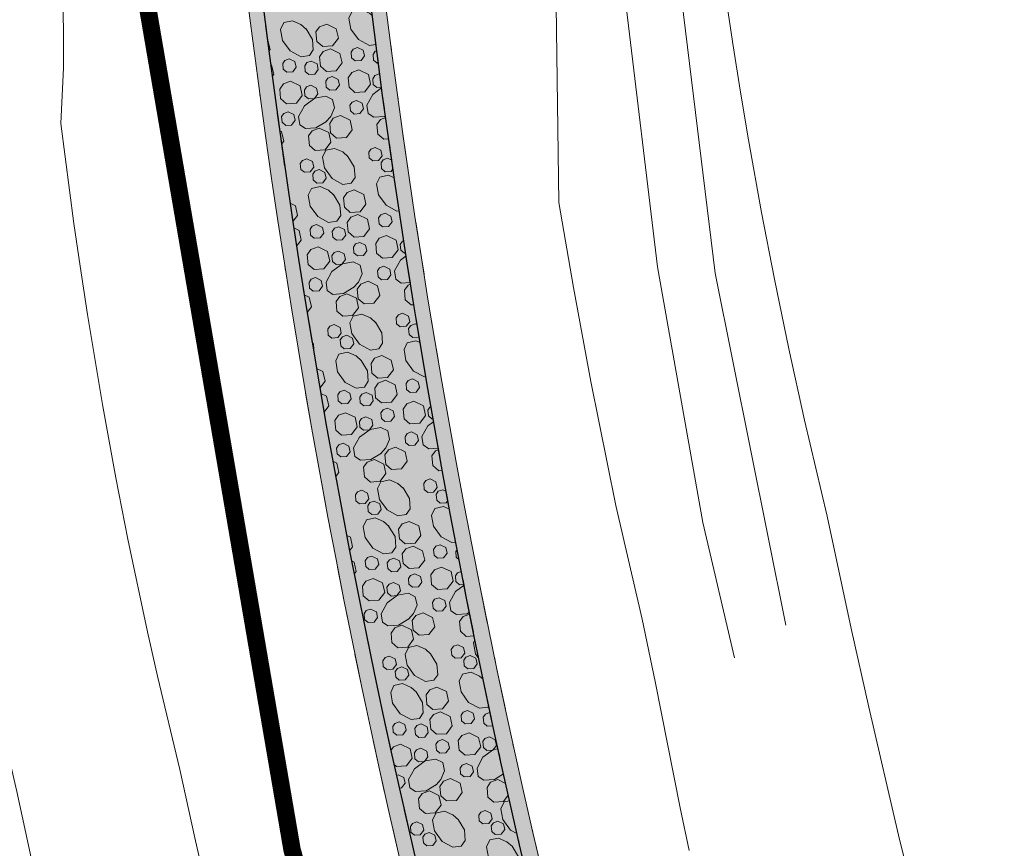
# Model space of a CAD drawing. Header units: metres. Extents: x 148316 to 148653, y 486436 to 486744.
# Tile 7 of 87: x 148396 to 148430, y 486505 to 486534. Entities that reach past the tile are written whole.
import ezdxf

# ---------------------------------------------------------------- set-up
doc = ezdxf.new("R2010")
doc.units = ezdxf.units.M
doc.header["$MEASUREMENT"] = 0
doc.linetypes.add('DGN Style 2', pattern=[3.0576, 1.83456, -1.22304])
for name, color, linetype, lineweight in [('BWR-nieuw-raster-asfaltweg 60%', 253, 'Continuous', 30), ('BWR-nieuw-raster-betongranulaat 20%', 254, 'Continuous', 30), ('BWR-verw-situatie', 214, 'DGN Style 2', 13), ('TOP-L-topo objecten vlak', 7, 'Continuous', 0), ('WVB-alg-werkgrens', 6, 'Continuous', 53), ('WVB-pen-dik 013', 1, 'Continuous', 0), ('WVB-raster-80%', 252, 'Continuous', 30)]:
    doc.layers.add(name, color=color, linetype=linetype, lineweight=lineweight)

msp = doc.modelspace()

# ---------------------------------------------------------------- hatches: boundary and pattern name
at = {"layer": 'BWR-nieuw-raster-asfaltweg 60%'}
msp.add_hatch(color=256, dxfattribs=at).paths.add_polyline_path([(148426.813, 486452.432), (148429.847, 486454.591), (148429.315, 486455.875), (148428.715, 486457.344), (148428.122, 486458.816), (148427.536, 486460.291), (148426.957, 486461.769), (148426.385, 486463.249), (148425.82, 486464.732), (148425.262, 486466.218), (148424.712, 486467.706), (148424.168, 486469.197), (148423.632, 486470.691), (148423.103, 486472.187), (148422.581, 486473.685), (148422.066, 486475.186), (148421.559, 486476.69), (148421.058, 486478.196), (148420.565, 486479.704), (148420.079, 486481.215), (148419.6, 486482.728), (148419.129, 486484.243), (148418.665, 486485.761), (148418.208, 486487.281), (148417.758, 486488.802), (148417.316, 486490.326), (148416.881, 486491.853), (148416.453, 486493.381), (148416.032, 486494.911), (148415.619, 486496.443), (148415.214, 486497.977), (148414.815, 486499.514), (148414.424, 486501.051), (148414.04, 486502.591), (148413.664, 486504.133), (148413.333, 486505.557), (148413.008, 486506.982), (148412.692, 486508.41), (148412.382, 486509.838), (148412.079, 486511.269), (148411.784, 486512.7), (148411.496, 486514.134), (148411.216, 486515.568), (148410.942, 486517.004), (148410.676, 486518.442), (148410.417, 486519.881), (148410.166, 486521.321), (148409.922, 486522.762), (148409.685, 486524.205), (148409.455, 486525.649), (148409.233, 486527.094), (148409.018, 486528.54), (148408.81, 486529.987), (148408.61, 486531.435), (148408.417, 486532.884), (148408.232, 486534.334), (148408.053, 486535.785), (148407.882, 486537.237), (148407.719, 486538.69), (148407.563, 486540.143), (148407.414, 486541.597), (148407.273, 486543.053), (148407.151, 486544.376), (148403.455, 486544.134), (148403.551, 486543.081), (148403.69, 486541.635), (148403.837, 486540.19), (148403.991, 486538.745), (148404.152, 486537.302), (148404.321, 486535.859), (148404.497, 486534.417), (148404.68, 486532.976), (148404.871, 486531.536), (148405.07, 486530.097), (148405.275, 486528.658), (148405.488, 486527.222), (148405.709, 486525.786), (148405.937, 486524.351), (148406.172, 486522.917), (148406.414, 486521.485), (148406.664, 486520.054), (148406.922, 486518.624), (148407.186, 486517.196), (148407.458, 486515.769), (148407.737, 486514.343), (148408.024, 486512.919), (148408.318, 486511.497), (148408.619, 486510.075), (148408.927, 486508.656), (148409.243, 486507.238), (148409.566, 486505.822), (148409.896, 486504.407), (148410.267, 486502.854), (148410.646, 486501.302), (148411.032, 486499.753), (148411.426, 486498.205), (148411.827, 486496.659), (148412.236, 486495.115), (148412.652, 486493.573), (148413.075, 486492.033), (148413.506, 486490.495), (148413.944, 486488.96), (148414.39, 486487.426), (148414.843, 486485.895), (148415.303, 486484.365), (148415.771, 486482.838), (148416.246, 486481.314), (148416.728, 486479.791), (148417.218, 486478.271), (148417.715, 486476.753), (148418.219, 486475.238), (148418.731, 486473.725), (148419.249, 486472.215), (148419.775, 486470.707), (148420.309, 486469.201), (148420.849, 486467.698), (148421.397, 486466.198), (148421.952, 486464.701), (148422.514, 486463.206), (148423.084, 486461.714), (148423.66, 486460.224), (148424.244, 486458.738), (148424.835, 486457.254), (148425.432, 486455.773), (148426.038, 486454.295), (148426.65, 486452.82)], flags=0)
at = {"layer": 'BWR-nieuw-raster-betongranulaat 20%'}
msp.add_hatch(color=256, dxfattribs=at).paths.add_polyline_path([(148426.813, 486452.432), (148429.847, 486454.591), (148429.315, 486455.875), (148428.715, 486457.344), (148428.122, 486458.816), (148427.536, 486460.291), (148426.957, 486461.769), (148426.385, 486463.249), (148425.82, 486464.732), (148425.262, 486466.218), (148424.712, 486467.706), (148424.168, 486469.197), (148423.632, 486470.691), (148423.103, 486472.187), (148422.581, 486473.685), (148422.066, 486475.186), (148421.559, 486476.69), (148421.058, 486478.196), (148420.565, 486479.704), (148420.079, 486481.215), (148419.6, 486482.728), (148419.129, 486484.243), (148418.665, 486485.761), (148418.208, 486487.281), (148417.758, 486488.802), (148417.316, 486490.326), (148416.881, 486491.853), (148416.453, 486493.381), (148416.032, 486494.911), (148415.619, 486496.443), (148415.214, 486497.977), (148414.815, 486499.514), (148414.424, 486501.051), (148414.04, 486502.591), (148413.664, 486504.133), (148413.333, 486505.557), (148413.008, 486506.982), (148412.692, 486508.41), (148412.382, 486509.838), (148412.079, 486511.269), (148411.784, 486512.7), (148411.496, 486514.134), (148411.216, 486515.568), (148410.942, 486517.004), (148410.676, 486518.442), (148410.417, 486519.881), (148410.166, 486521.321), (148409.922, 486522.762), (148409.685, 486524.205), (148409.455, 486525.649), (148409.233, 486527.094), (148409.018, 486528.54), (148408.81, 486529.987), (148408.61, 486531.435), (148408.417, 486532.884), (148408.232, 486534.334), (148408.053, 486535.785), (148407.882, 486537.237), (148407.719, 486538.69), (148407.563, 486540.143), (148407.414, 486541.597), (148407.273, 486543.053), (148407.151, 486544.376), (148403.455, 486544.134), (148403.551, 486543.081), (148403.69, 486541.635), (148403.837, 486540.19), (148403.991, 486538.745), (148404.152, 486537.302), (148404.321, 486535.859), (148404.497, 486534.417), (148404.68, 486532.976), (148404.871, 486531.536), (148405.07, 486530.097), (148405.275, 486528.658), (148405.488, 486527.222), (148405.709, 486525.786), (148405.937, 486524.351), (148406.172, 486522.917), (148406.414, 486521.485), (148406.664, 486520.054), (148406.922, 486518.624), (148407.186, 486517.196), (148407.458, 486515.769), (148407.737, 486514.343), (148408.024, 486512.919), (148408.318, 486511.497), (148408.619, 486510.075), (148408.927, 486508.656), (148409.243, 486507.238), (148409.566, 486505.822), (148409.896, 486504.407), (148410.267, 486502.854), (148410.646, 486501.302), (148411.032, 486499.753), (148411.426, 486498.205), (148411.827, 486496.659), (148412.236, 486495.115), (148412.652, 486493.573), (148413.075, 486492.033), (148413.506, 486490.495), (148413.944, 486488.96), (148414.39, 486487.426), (148414.843, 486485.895), (148415.303, 486484.365), (148415.771, 486482.838), (148416.246, 486481.314), (148416.728, 486479.791), (148417.218, 486478.271), (148417.715, 486476.753), (148418.219, 486475.238), (148418.731, 486473.725), (148419.249, 486472.215), (148419.775, 486470.707), (148420.309, 486469.201), (148420.849, 486467.698), (148421.397, 486466.198), (148421.952, 486464.701), (148422.514, 486463.206), (148423.084, 486461.714), (148423.66, 486460.224), (148424.244, 486458.738), (148424.835, 486457.254), (148425.432, 486455.773), (148426.038, 486454.295), (148426.65, 486452.82)], flags=0)
at = {"layer": 'WVB-raster-80%', "lineweight": 0}
for points in [[(148429.847, 486454.591), (148430.293, 486454.908), (148429.765, 486456.184), (148429.164, 486457.657), (148428.57, 486459.133), (148427.983, 486460.612), (148427.403, 486462.093), (148426.831, 486463.577), (148426.265, 486465.064), (148425.707, 486466.554), (148425.156, 486468.047), (148424.613, 486469.542), (148424.076, 486471.04), (148423.547, 486472.54), (148423.025, 486474.043), (148422.51, 486475.548), (148422.003, 486477.056), (148421.503, 486478.566), (148421.01, 486480.079), (148420.525, 486481.594), (148420.047, 486483.111), (148419.576, 486484.631), (148419.112, 486486.153), (148418.656, 486487.677), (148418.207, 486489.203), (148417.766, 486490.732), (148417.332, 486492.262), (148416.906, 486493.795), (148416.487, 486495.33), (148416.075, 486496.867), (148415.671, 486498.405), (148415.274, 486499.946), (148414.884, 486501.488), (148414.502, 486503.033), (148414.128, 486504.579), (148413.798, 486505.985), (148413.476, 486507.393), (148413.161, 486508.803), (148412.853, 486510.214), (148412.552, 486511.626), (148412.259, 486513.041), (148411.973, 486514.456), (148411.694, 486515.874), (148411.422, 486517.292), (148411.158, 486518.712), (148410.901, 486520.133), (148410.651, 486521.556), (148410.409, 486522.98), (148410.174, 486524.405), (148409.947, 486525.831), (148409.726, 486527.259), (148409.513, 486528.687), (148409.308, 486530.117), (148409.11, 486531.547), (148408.919, 486532.979), (148408.735, 486534.412), (148408.559, 486535.845), (148408.39, 486537.28), (148408.229, 486538.715), (148408.075, 486540.151), (148407.928, 486541.588), (148407.789, 486543.026), (148407.634, 486544.408), (148407.151, 486544.383), (148407.151, 486544.376), (148407.273, 486543.053), (148407.414, 486541.597), (148407.563, 486540.143), (148407.719, 486538.69), (148407.882, 486537.237), (148408.053, 486535.785), (148408.232, 486534.334), (148408.417, 486532.884), (148408.61, 486531.435), (148408.81, 486529.987), (148409.018, 486528.54), (148409.233, 486527.094), (148409.455, 486525.649), (148409.685, 486524.205), (148409.922, 486522.762), (148410.166, 486521.321), (148410.417, 486519.881), (148410.676, 486518.442), (148410.942, 486517.004), (148411.216, 486515.568), (148411.496, 486514.134), (148411.784, 486512.7), (148412.079, 486511.269), (148412.382, 486509.838), (148412.692, 486508.41), (148413.008, 486506.982), (148413.333, 486505.557), (148413.664, 486504.133), (148414.04, 486502.591), (148414.424, 486501.051), (148414.815, 486499.514), (148415.214, 486497.977), (148415.619, 486496.443), (148416.032, 486494.911), (148416.453, 486493.381), (148416.881, 486491.853), (148417.316, 486490.326), (148417.758, 486488.802), (148418.208, 486487.281), (148418.665, 486485.761), (148419.129, 486484.243), (148419.6, 486482.728), (148420.079, 486481.215), (148420.565, 486479.704), (148421.058, 486478.196), (148421.559, 486476.69), (148422.066, 486475.186), (148422.581, 486473.685), (148423.103, 486472.187), (148423.632, 486470.691), (148424.168, 486469.197), (148424.712, 486467.706), (148425.262, 486466.218), (148425.82, 486464.732), (148426.385, 486463.249), (148426.957, 486461.769), (148427.536, 486460.291), (148428.122, 486458.816), (148428.715, 486457.344), (148429.315, 486455.875)], [(148426.349, 486452.101), (148426.813, 486452.432), (148426.65, 486452.82), (148426.038, 486454.295), (148425.432, 486455.773), (148424.835, 486457.254), (148424.244, 486458.738), (148423.66, 486460.224), (148423.084, 486461.714), (148422.514, 486463.206), (148421.952, 486464.701), (148421.397, 486466.198), (148420.849, 486467.698), (148420.309, 486469.201), (148419.775, 486470.707), (148419.249, 486472.215), (148418.731, 486473.725), (148418.219, 486475.238), (148417.715, 486476.753), (148417.218, 486478.271), (148416.728, 486479.791), (148416.246, 486481.314), (148415.771, 486482.838), (148415.303, 486484.365), (148414.843, 486485.895), (148414.39, 486487.426), (148413.944, 486488.96), (148413.506, 486490.495), (148413.075, 486492.033), (148412.652, 486493.573), (148412.236, 486495.115), (148411.827, 486496.659), (148411.426, 486498.205), (148411.032, 486499.753), (148410.646, 486501.302), (148410.267, 486502.854), (148409.896, 486504.407), (148409.566, 486505.822), (148409.243, 486507.238), (148408.927, 486508.656), (148408.619, 486510.075), (148408.318, 486511.497), (148408.024, 486512.919), (148407.737, 486514.343), (148407.458, 486515.769), (148407.186, 486517.196), (148406.922, 486518.624), (148406.664, 486520.054), (148406.414, 486521.485), (148406.172, 486522.917), (148405.937, 486524.351), (148405.709, 486525.786), (148405.488, 486527.222), (148405.275, 486528.658), (148405.07, 486530.097), (148404.871, 486531.536), (148404.68, 486532.976), (148404.497, 486534.417), (148404.321, 486535.859), (148404.152, 486537.302), (148403.991, 486538.745), (148403.837, 486540.19), (148403.69, 486541.635), (148403.551, 486543.081), (148403.455, 486544.134), (148403.003, 486544.104), (148403.167, 486541.823), (148403.316, 486540.347), (148403.471, 486538.873), (148403.635, 486537.399), (148403.806, 486535.926), (148403.985, 486534.453), (148404.171, 486532.982), (148404.365, 486531.512), (148404.567, 486530.043), (148404.776, 486528.575), (148404.993, 486527.108), (148405.217, 486525.642), (148405.449, 486524.177), (148405.689, 486522.713), (148405.936, 486521.251), (148406.191, 486519.79), (148406.453, 486518.331), (148406.723, 486516.872), (148407.001, 486515.416), (148407.286, 486513.96), (148407.579, 486512.506), (148407.879, 486511.054), (148408.186, 486509.603), (148408.501, 486508.154), (148408.824, 486506.707), (148409.154, 486505.261), (148409.492, 486503.817), (148409.862, 486502.271), (148410.24, 486500.727), (148410.625, 486499.185), (148411.018, 486497.644), (148411.418, 486496.106), (148411.825, 486494.569), (148412.24, 486493.035), (148412.662, 486491.502), (148413.092, 486489.972), (148413.529, 486488.443), (148413.973, 486486.917), (148414.425, 486485.393), (148414.883, 486483.871), (148415.35, 486482.351), (148415.823, 486480.834), (148416.304, 486479.319), (148416.792, 486477.806), (148417.287, 486476.295), (148417.79, 486474.787), (148418.3, 486473.282), (148418.817, 486471.778), (148419.341, 486470.278), (148419.872, 486468.78), (148420.411, 486467.284), (148420.957, 486465.791), (148421.51, 486464.301), (148422.07, 486462.813), (148422.637, 486461.328), (148423.212, 486459.846), (148423.793, 486458.366), (148424.382, 486456.89), (148424.978, 486455.416), (148425.58, 486453.945), (148426.19, 486452.477)]]:
    msp.add_hatch(color=256, dxfattribs=at).paths.add_polyline_path(points, flags=0)

# ---------------------------------------------------------------- linework, layer by layer
at = {"layer": 'BWR-nieuw-raster-asfaltweg 60%', "flags": 128}
for points in [[(148404.497, 486534.417), (148404.68, 486532.976), (148404.871, 486531.536), (148405.07, 486530.097), (148405.275, 486528.658), (148405.488, 486527.222), (148405.709, 486525.786), (148405.937, 486524.351), (148406.172, 486522.917), (148406.414, 486521.485), (148406.664, 486520.054), (148406.922, 486518.624), (148407.186, 486517.196), (148407.458, 486515.769), (148407.737, 486514.343), (148408.024, 486512.919), (148408.318, 486511.497), (148408.619, 486510.075), (148408.927, 486508.656), (148409.243, 486507.238), (148409.566, 486505.822), (148409.896, 486504.407)], [(148413.664, 486504.133), (148413.333, 486505.557), (148413.008, 486506.982), (148412.692, 486508.41), (148412.382, 486509.838), (148412.079, 486511.269), (148411.784, 486512.7), (148411.496, 486514.134), (148411.216, 486515.568), (148410.942, 486517.004), (148410.676, 486518.442), (148410.417, 486519.881), (148410.166, 486521.321), (148409.922, 486522.762), (148409.685, 486524.205), (148409.455, 486525.649), (148409.233, 486527.094), (148409.018, 486528.54), (148408.81, 486529.987), (148408.61, 486531.435), (148408.417, 486532.884), (148408.232, 486534.334)]]:
    msp.add_lwpolyline(points, dxfattribs=at)
at = {"layer": 'BWR-nieuw-raster-betongranulaat 20%', "flags": 128}
for points in [[(148404.497, 486534.417), (148404.68, 486532.976), (148404.871, 486531.536), (148405.07, 486530.097), (148405.275, 486528.658), (148405.488, 486527.222), (148405.709, 486525.786), (148405.937, 486524.351), (148406.172, 486522.917), (148406.414, 486521.485), (148406.664, 486520.054), (148406.922, 486518.624), (148407.186, 486517.196), (148407.458, 486515.769), (148407.737, 486514.343), (148408.024, 486512.919), (148408.318, 486511.497), (148408.619, 486510.075), (148408.927, 486508.656), (148409.243, 486507.238), (148409.566, 486505.822), (148409.896, 486504.407)], [(148413.664, 486504.133), (148413.333, 486505.557), (148413.008, 486506.982), (148412.692, 486508.41), (148412.382, 486509.838), (148412.079, 486511.269), (148411.784, 486512.7), (148411.496, 486514.134), (148411.216, 486515.568), (148410.942, 486517.004), (148410.676, 486518.442), (148410.417, 486519.881), (148410.166, 486521.321), (148409.922, 486522.762), (148409.685, 486524.205), (148409.455, 486525.649), (148409.233, 486527.094), (148409.018, 486528.54), (148408.81, 486529.987), (148408.61, 486531.435), (148408.417, 486532.884), (148408.232, 486534.334)]]:
    msp.add_lwpolyline(points, dxfattribs=at)
at = {"layer": 'BWR-verw-situatie', "flags": 128}
for points in [[(148429.847, 486454.591), (148429.315, 486455.875), (148428.715, 486457.344), (148428.122, 486458.816), (148427.536, 486460.291), (148426.957, 486461.769), (148426.385, 486463.249), (148425.82, 486464.732), (148425.262, 486466.218), (148424.712, 486467.706), (148424.168, 486469.197), (148423.632, 486470.691), (148423.103, 486472.187), (148422.581, 486473.685), (148422.066, 486475.186), (148421.559, 486476.69), (148421.058, 486478.196), (148420.565, 486479.704), (148420.079, 486481.215), (148419.6, 486482.728), (148419.129, 486484.243), (148418.665, 486485.761), (148418.208, 486487.281), (148417.758, 486488.802), (148417.316, 486490.326), (148416.881, 486491.853), (148416.453, 486493.381), (148416.032, 486494.911), (148415.619, 486496.443), (148415.214, 486497.977), (148414.815, 486499.514), (148414.424, 486501.051), (148414.04, 486502.591), (148413.664, 486504.133), (148413.333, 486505.557), (148413.008, 486506.982), (148412.692, 486508.41), (148412.382, 486509.838), (148412.079, 486511.269), (148411.784, 486512.7), (148411.496, 486514.134), (148411.216, 486515.568), (148410.942, 486517.004), (148410.676, 486518.442), (148410.417, 486519.881), (148410.166, 486521.321), (148409.922, 486522.762), (148409.685, 486524.205), (148409.455, 486525.649), (148409.233, 486527.094), (148409.018, 486528.54), (148408.81, 486529.987), (148408.61, 486531.435), (148408.417, 486532.884), (148408.232, 486534.334), (148408.053, 486535.785), (148407.882, 486537.237), (148407.719, 486538.69), (148407.563, 486540.143), (148407.414, 486541.597), (148407.273, 486543.053), (148407.151, 486544.376), (148403.455, 486544.134), (148403.551, 486543.081), (148403.69, 486541.635), (148403.837, 486540.19), (148403.991, 486538.745), (148404.152, 486537.302), (148404.321, 486535.859), (148404.497, 486534.417), (148404.68, 486532.976), (148404.871, 486531.536), (148405.07, 486530.097), (148405.275, 486528.658), (148405.488, 486527.222), (148405.709, 486525.786), (148405.937, 486524.351), (148406.172, 486522.917), (148406.414, 486521.485), (148406.664, 486520.054), (148406.922, 486518.624), (148407.186, 486517.196), (148407.458, 486515.769), (148407.737, 486514.343), (148408.024, 486512.919), (148408.318, 486511.497), (148408.619, 486510.075), (148408.927, 486508.656), (148409.243, 486507.238), (148409.566, 486505.822), (148409.896, 486504.407), (148410.267, 486502.854), (148410.646, 486501.302), (148411.032, 486499.753), (148411.426, 486498.205), (148411.827, 486496.659), (148412.236, 486495.115), (148412.652, 486493.573), (148413.075, 486492.033), (148413.506, 486490.495), (148413.944, 486488.96), (148414.39, 486487.426), (148414.843, 486485.895), (148415.303, 486484.365), (148415.771, 486482.838), (148416.246, 486481.314), (148416.728, 486479.791), (148417.218, 486478.271), (148417.715, 486476.753), (148418.219, 486475.238), (148418.731, 486473.725), (148419.249, 486472.215), (148419.775, 486470.707), (148420.309, 486469.201), (148420.849, 486467.698), (148421.397, 486466.198), (148421.952, 486464.701), (148422.514, 486463.206), (148423.084, 486461.714), (148423.66, 486460.224), (148424.244, 486458.738), (148424.835, 486457.254), (148425.432, 486455.773), (148426.038, 486454.295), (148426.65, 486452.82), (148426.813, 486452.432)], [(148430.293, 486454.908), (148429.765, 486456.184), (148429.164, 486457.657), (148428.57, 486459.133), (148427.983, 486460.612), (148427.403, 486462.093), (148426.831, 486463.577), (148426.265, 486465.064), (148425.707, 486466.554), (148425.156, 486468.047), (148424.613, 486469.542), (148424.076, 486471.04), (148423.547, 486472.54), (148423.025, 486474.043), (148422.51, 486475.548), (148422.003, 486477.056), (148421.503, 486478.566), (148421.01, 486480.079), (148420.525, 486481.594), (148420.047, 486483.111), (148419.576, 486484.631), (148419.112, 486486.153), (148418.656, 486487.677), (148418.207, 486489.203), (148417.766, 486490.732), (148417.332, 486492.262), (148416.906, 486493.795), (148416.487, 486495.33), (148416.075, 486496.867), (148415.671, 486498.405), (148415.274, 486499.946), (148414.884, 486501.488), (148414.502, 486503.033), (148414.128, 486504.579), (148413.798, 486505.985), (148413.476, 486507.393), (148413.161, 486508.803), (148412.853, 486510.214), (148412.552, 486511.626), (148412.259, 486513.041), (148411.973, 486514.456), (148411.694, 486515.874), (148411.422, 486517.292), (148411.158, 486518.712), (148410.901, 486520.133), (148410.651, 486521.556), (148410.409, 486522.98), (148410.174, 486524.405), (148409.947, 486525.831), (148409.726, 486527.259), (148409.513, 486528.687), (148409.308, 486530.117), (148409.11, 486531.547), (148408.919, 486532.979), (148408.735, 486534.412), (148408.559, 486535.845), (148408.39, 486537.28), (148408.229, 486538.715), (148408.075, 486540.151), (148407.928, 486541.588), (148407.789, 486543.026), (148407.634, 486544.408)], [(148426.349, 486452.101), (148426.19, 486452.477), (148425.58, 486453.945), (148424.978, 486455.416), (148424.382, 486456.89), (148423.793, 486458.366), (148423.212, 486459.846), (148422.637, 486461.328), (148422.07, 486462.813), (148421.51, 486464.301), (148420.957, 486465.791), (148420.411, 486467.284), (148419.872, 486468.78), (148419.341, 486470.278), (148418.817, 486471.778), (148418.3, 486473.282), (148417.79, 486474.787), (148417.287, 486476.295), (148416.792, 486477.806), (148416.304, 486479.319), (148415.823, 486480.834), (148415.35, 486482.351), (148414.883, 486483.871), (148414.425, 486485.393), (148413.973, 486486.917), (148413.529, 486488.443), (148413.092, 486489.972), (148412.662, 486491.502), (148412.24, 486493.035), (148411.825, 486494.569), (148411.418, 486496.106), (148411.018, 486497.644), (148410.625, 486499.185), (148410.24, 486500.727), (148409.862, 486502.271), (148409.492, 486503.817), (148409.154, 486505.261), (148408.824, 486506.707), (148408.501, 486508.154), (148408.186, 486509.603), (148407.879, 486511.054), (148407.579, 486512.506), (148407.286, 486513.96), (148407.001, 486515.416), (148406.723, 486516.872), (148406.453, 486518.331), (148406.191, 486519.79), (148405.936, 486521.251), (148405.689, 486522.713), (148405.449, 486524.177), (148405.217, 486525.642), (148404.993, 486527.108), (148404.776, 486528.575), (148404.567, 486530.043), (148404.365, 486531.512), (148404.171, 486532.982), (148403.985, 486534.453), (148403.806, 486535.926), (148403.635, 486537.399), (148403.471, 486538.873), (148403.316, 486540.347), (148403.167, 486541.823), (148403.003, 486544.104)]]:
    msp.add_lwpolyline(points, dxfattribs=at)
at = {"layer": 'TOP-L-topo objecten vlak', "color": 7, "linetype": 'Continuous', "lineweight": 0}
for p, q in [((148418.539, 486537.988), (148420.083, 486525.296)), ((148416.872, 486535.751), (148418.095, 486525.521)), ((148414.593, 486534.539), (148414.686, 486527.743)), ((148414.686, 486527.743), (148415.195, 486524.809)), ((148418.095, 486525.521), (148419.662, 486516.691)), ((148420.083, 486525.296), (148422.521, 486513.139)), ((148415.195, 486524.809), (148415.798, 486521.559)), ((148415.798, 486521.559), (148416.66, 486517.273)), ((148416.66, 486517.273), (148417.569, 486513.346)), ((148419.662, 486516.691), (148420.758, 486512.017)), ((148417.569, 486513.346), (148418.01, 486511.199)), ((148418.01, 486511.199), (148418.874, 486506.832)), ((148418.874, 486506.832), (148419.188, 486505.366))]:
    msp.add_line(p, q, dxfattribs=at)
at = {"layer": 'TOP-L-topo objecten vlak', "color": 7, "linetype": 'Continuous', "lineweight": 0, "flags": 128}
for points in [[(148427.066, 486503.235), (148426.419, 486505.887), (148425.385, 486510.317), (148424.782, 486513.024), (148423.955, 486516.91), (148423.17, 486520.221), (148422.628, 486522.683), (148422.13, 486525.1), (148421.687, 486527.398), (148421.238, 486529.904), (148420.963, 486531.549), (148420.708, 486533.159), (148420.391, 486535.306), (148420.191, 486536.755), (148419.975, 486539.568), (148419.597, 486544.365)], [(148402.835, 486502.646), (148402.123, 486505.799), (148401.61, 486508.16), (148400.84, 486511.38), (148400.495, 486512.911), (148399.819, 486516.113), (148399.404, 486518.229), (148398.941, 486520.768), (148398.425, 486523.869), (148398.168, 486525.546), (148397.956, 486527.02), (148397.506, 486530.469), (148397.593, 486532.397), (148397.572, 486538.616), (148396.802, 486540.741), (148394.547, 486540.403)], [(148392.19, 486533.769), (148392.952, 486524.534), (148392.948, 486522.228), (148393.499, 486519.074), (148393.897, 486516.954), (148394.482, 486514.044), (148395.099, 486511.181), (148395.98, 486507.4), (148396.974, 486502.815), (148397.618, 486500), (148398.047, 486498.182), (148398.432, 486496.59), (148399.03, 486494.183), (148400.535, 486488.437), (148401.377, 486485.392), (148402.022, 486483.132), (148402.347, 486482.017), (148403.651, 486477.678), (148404.735, 486474.224), (148406.082, 486470.106), (148407.703, 486465.378), (148409.3, 486460.93), (148414.91, 486446.04), (148412.628, 486444.759)]]:
    msp.add_lwpolyline(points, dxfattribs=at)
at = {"layer": 'WVB-alg-werkgrens', "const_width": 0.6, "flags": 128}
msp.add_lwpolyline([(148548.149, 486682.039), (148429.135, 486597.978), (148424.723, 486596.403), (148422.293, 486596.275), (148409.921, 486585.871), (148409.991, 486591.673), (148399.824, 486591.795), (148399.666, 486578.585), (148362.388, 486546.945), (148366.864, 486540.289), (148385.843, 486553.051), (148390.082, 486545.198), (148397.936, 486549.438), (148405.482, 486505.39), (148415.064, 486470.684), (148423.293, 486449.926), (148506.104, 486508.865)], dxfattribs=at)
at = {"layer": 'WVB-pen-dik 013'}
for p, q in [((148408.493, 486532.181), (148408.512, 486532.172)), ((148408.781, 486529.272), (148408.923, 486529.202)), ((148409.731, 486523.548), (148409.798, 486523.514)), ((148410.681, 486517.823), (148410.801, 486517.764)), ((148412.303, 486510.123), (148412.324, 486510.113)), ((148409.083, 486507.954), (148409.144, 486507.976)), ((148412.583, 486507.81), (148412.853, 486507.68))]:
    msp.add_line(p, q, dxfattribs=at)
at = {"layer": 'WVB-pen-dik 013', "flags": 128}
for points in [[(148408.377, 486533.2), (148408.152, 486533.169), (148407.779, 486533.37), (148407.515, 486533.735), (148407.448, 486534.109), (148407.561, 486534.346), (148407.859, 486534.413), (148408.152, 486534.284), (148408.25, 486534.196)], [(148405.966, 486533.739), (148406.186, 486533.375), (148406.213, 486533.014), (148406.079, 486532.817), (148405.792, 486532.777), (148405.418, 486532.979), (148405.155, 486533.343), (148405.088, 486533.717), (148405.201, 486533.954), (148405.499, 486534.021), (148405.791, 486533.892), (148405.979, 486533.723)], [(148406.679, 486533.903), (148407.01, 486533.745), (148407.082, 486533.415), (148406.881, 486533.148), (148406.542, 486533.125), (148406.338, 486533.301), (148406.308, 486533.633), (148406.433, 486533.811), (148406.679, 486533.903)], [(148404.631, 486533.362), (148404.649, 486533.353), (148404.722, 486533.023), (148404.681, 486532.969)], [(148406.808, 486533.05), (148407.136, 486532.889), (148407.211, 486532.562), (148407.01, 486532.293), (148406.671, 486532.272), (148406.467, 486532.448), (148406.435, 486532.778), (148406.56, 486532.955), (148406.808, 486533.05)], [(148407.741, 486533.096), (148407.939, 486532.999), (148407.984, 486532.804), (148407.864, 486532.642), (148407.658, 486532.631), (148407.535, 486532.734), (148407.519, 486532.935), (148407.593, 486533.041), (148407.741, 486533.096)], [(148408.461, 486532.557), (148408.421, 486532.555), (148408.299, 486532.661), (148408.282, 486532.858), (148408.355, 486532.967), (148408.404, 486532.984)], [(148404.741, 486532.514), (148404.776, 486532.497), (148404.851, 486532.17), (148404.797, 486532.097)], [(148405.38, 486532.704), (148405.579, 486532.608), (148405.624, 486532.412), (148405.504, 486532.25), (148405.298, 486532.239), (148405.174, 486532.343), (148405.159, 486532.543), (148405.232, 486532.649), (148405.38, 486532.704)], [(148406.143, 486532.628), (148406.344, 486532.534), (148406.387, 486532.336), (148406.267, 486532.174), (148406.061, 486532.163), (148405.939, 486532.269), (148405.922, 486532.467), (148405.995, 486532.575), (148406.143, 486532.628)], [(148406.871, 486532.09), (148407.07, 486531.993), (148407.115, 486531.798), (148406.995, 486531.636), (148406.789, 486531.625), (148406.665, 486531.729), (148406.649, 486531.929), (148406.723, 486532.035), (148406.871, 486532.09)], [(148407.79, 486532.323), (148408.121, 486532.165), (148408.193, 486531.835), (148407.992, 486531.569), (148407.653, 486531.545), (148407.449, 486531.722), (148407.419, 486532.054), (148407.544, 486532.232), (148407.79, 486532.323)], [(148408.571, 486531.725), (148408.411, 486531.714), (148408.287, 486531.82), (148408.269, 486532.018), (148408.343, 486532.126), (148408.493, 486532.181)], [(148405.43, 486531.932), (148405.76, 486531.774), (148405.833, 486531.443), (148405.631, 486531.177), (148405.293, 486531.154), (148405.089, 486531.33), (148405.059, 486531.662), (148405.184, 486531.84), (148405.43, 486531.932)], [(148406.133, 486531.79), (148406.331, 486531.693), (148406.374, 486531.498), (148406.254, 486531.336), (148406.051, 486531.322), (148405.927, 486531.429), (148405.909, 486531.626), (148405.982, 486531.734), (148406.133, 486531.79)], [(148408.707, 486530.735), (148408.666, 486530.71), (148408.303, 486530.685), (148408.109, 486530.815), (148408.066, 486531.104), (148408.271, 486531.475), (148408.575, 486531.698)], [(148406.667, 486530.538), (148406.306, 486530.318), (148405.943, 486530.293), (148405.749, 486530.423), (148405.706, 486530.713), (148405.91, 486531.084), (148406.274, 486531.349), (148406.646, 486531.416), (148406.883, 486531.301), (148406.949, 486531.008), (148406.823, 486530.713), (148406.652, 486530.525)], [(148407.705, 486531.265), (148407.903, 486531.169), (148407.946, 486530.973), (148407.826, 486530.811), (148407.623, 486530.798), (148407.499, 486530.904), (148407.481, 486531.101), (148407.554, 486531.21), (148407.705, 486531.265)], [(148405.345, 486530.873), (148405.543, 486530.777), (148405.586, 486530.581), (148405.466, 486530.419), (148405.263, 486530.406), (148405.139, 486530.512), (148405.121, 486530.709), (148405.194, 486530.818), (148405.345, 486530.873)], [(148407.155, 486530.745), (148407.483, 486530.585), (148407.558, 486530.257), (148407.357, 486529.988), (148407.018, 486529.968), (148406.814, 486530.144), (148406.782, 486530.473), (148406.907, 486530.651), (148407.155, 486530.745)], [(148408.817, 486529.94), (148408.646, 486529.929), (148408.442, 486530.105), (148408.412, 486530.437), (148408.538, 486530.615), (148408.714, 486530.681)], [(148405.052, 486530.228), (148405.123, 486530.193), (148405.198, 486529.866), (148405.118, 486529.759)], [(148406.423, 486530.315), (148406.753, 486530.157), (148406.826, 486529.829), (148406.624, 486529.56), (148406.286, 486529.537), (148406.082, 486529.713), (148406.052, 486530.045), (148406.177, 486530.223), (148406.423, 486530.315)], [(148407.413, 486529.331), (148407.632, 486528.97), (148407.659, 486528.607), (148407.525, 486528.412), (148407.235, 486528.369), (148406.864, 486528.574), (148406.601, 486528.938), (148406.532, 486529.309), (148406.647, 486529.546), (148406.943, 486529.613), (148407.237, 486529.487), (148407.425, 486529.315)], [(148408.349, 486529.641), (148408.548, 486529.545), (148408.593, 486529.35), (148408.47, 486529.19), (148408.267, 486529.176), (148408.143, 486529.28), (148408.128, 486529.48), (148408.201, 486529.586), (148408.349, 486529.641)], [(148405.989, 486529.249), (148406.188, 486529.153), (148406.233, 486528.958), (148406.11, 486528.798), (148405.907, 486528.785), (148405.783, 486528.888), (148405.768, 486529.088), (148405.841, 486529.194), (148405.989, 486529.249)], [(148408.966, 486528.904), (148408.902, 486528.818), (148408.696, 486528.807), (148408.574, 486528.913), (148408.557, 486529.11), (148408.63, 486529.216), (148408.781, 486529.272)], [(148406.42, 486528.88), (148406.616, 486528.783), (148406.662, 486528.588), (148406.541, 486528.426), (148406.336, 486528.415), (148406.214, 486528.521), (148406.196, 486528.719), (148406.27, 486528.825), (148406.42, 486528.88)], [(148409.179, 486527.455), (148409.102, 486527.445), (148408.729, 486527.646), (148408.465, 486528.011), (148408.398, 486528.385), (148408.511, 486528.621), (148408.809, 486528.689), (148409.009, 486528.6)], [(148406.916, 486528.015), (148407.136, 486527.651), (148407.163, 486527.29), (148407.029, 486527.093), (148406.741, 486527.053), (148406.368, 486527.255), (148406.105, 486527.619), (148406.038, 486527.993), (148406.151, 486528.23), (148406.449, 486528.297), (148406.741, 486528.168), (148406.929, 486527.999)], [(148407.629, 486528.178), (148407.959, 486528.02), (148408.032, 486527.69), (148407.83, 486527.424), (148407.492, 486527.401), (148407.288, 486527.577), (148407.258, 486527.909), (148407.383, 486528.087), (148407.629, 486528.178)], [(148405.415, 486527.717), (148405.599, 486527.629), (148405.672, 486527.299), (148405.509, 486527.084)], [(148407.758, 486527.326), (148408.086, 486527.165), (148408.161, 486526.837), (148407.96, 486526.568), (148407.621, 486526.548), (148407.417, 486526.724), (148407.385, 486527.053), (148407.51, 486527.231), (148407.758, 486527.326)], [(148408.691, 486527.371), (148408.889, 486527.275), (148408.934, 486527.08), (148408.814, 486526.918), (148408.608, 486526.907), (148408.484, 486527.01), (148408.469, 486527.21), (148408.543, 486527.316), (148408.691, 486527.371)], [(148406.33, 486526.98), (148406.529, 486526.883), (148406.574, 486526.688), (148406.454, 486526.526), (148406.248, 486526.515), (148406.124, 486526.619), (148406.109, 486526.819), (148406.182, 486526.925), (148406.33, 486526.98)], [(148409.258, 486526.929), (148409.249, 486526.937), (148409.238, 486527.058)], [(148405.543, 486526.863), (148405.726, 486526.773), (148405.801, 486526.446), (148405.64, 486526.231)], [(148407.093, 486526.904), (148407.294, 486526.81), (148407.337, 486526.612), (148407.217, 486526.45), (148407.011, 486526.439), (148406.889, 486526.545), (148406.872, 486526.743), (148406.945, 486526.851), (148407.093, 486526.904)], [(148408.74, 486526.599), (148409.071, 486526.441), (148409.143, 486526.111), (148408.941, 486525.844), (148408.603, 486525.821), (148408.399, 486525.998), (148408.369, 486526.33), (148408.494, 486526.508), (148408.74, 486526.599)], [(148407.821, 486526.365), (148408.02, 486526.269), (148408.065, 486526.074), (148407.944, 486525.912), (148407.739, 486525.901), (148407.615, 486526.004), (148407.599, 486526.204), (148407.673, 486526.31), (148407.821, 486526.365)], [(148409.402, 486525.993), (148409.361, 486525.99), (148409.237, 486526.096), (148409.219, 486526.293), (148409.292, 486526.402), (148409.337, 486526.418)], [(148406.38, 486526.207), (148406.71, 486526.049), (148406.783, 486525.719), (148406.581, 486525.453), (148406.243, 486525.429), (148406.039, 486525.606), (148406.009, 486525.938), (148406.134, 486526.116), (148406.38, 486526.207)], [(148407.083, 486526.065), (148407.281, 486525.969), (148407.324, 486525.774), (148407.204, 486525.612), (148407.001, 486525.598), (148406.877, 486525.704), (148406.859, 486525.902), (148406.932, 486526.01), (148407.083, 486526.065)], [(148407.617, 486524.814), (148407.256, 486524.594), (148406.893, 486524.569), (148406.699, 486524.699), (148406.656, 486524.989), (148406.86, 486525.36), (148407.224, 486525.625), (148407.596, 486525.692), (148407.833, 486525.577), (148407.899, 486525.284), (148407.773, 486524.989), (148407.602, 486524.801)], [(148409.561, 486524.982), (148409.253, 486524.961), (148409.059, 486525.091), (148409.016, 486525.38), (148409.22, 486525.751), (148409.417, 486525.895)], [(148408.655, 486525.541), (148408.853, 486525.444), (148408.896, 486525.249), (148408.776, 486525.087), (148408.573, 486525.074), (148408.449, 486525.18), (148408.431, 486525.377), (148408.504, 486525.485), (148408.655, 486525.541)], [(148406.295, 486525.149), (148406.493, 486525.053), (148406.536, 486524.857), (148406.416, 486524.695), (148406.212, 486524.682), (148406.088, 486524.788), (148406.071, 486524.985), (148406.144, 486525.094), (148406.295, 486525.149)], [(148408.105, 486525.021), (148408.433, 486524.86), (148408.508, 486524.533), (148408.307, 486524.264), (148407.968, 486524.243), (148407.764, 486524.42), (148407.732, 486524.749), (148407.857, 486524.927), (148408.105, 486525.021)], [(148409.684, 486524.21), (148409.596, 486524.204), (148409.392, 486524.381), (148409.362, 486524.713), (148409.487, 486524.891), (148409.571, 486524.922)], [(148405.905, 486524.551), (148406.073, 486524.469), (148406.148, 486524.141), (148406.003, 486523.948)], [(148407.373, 486524.591), (148407.703, 486524.433), (148407.776, 486524.105), (148407.574, 486523.836), (148407.236, 486523.813), (148407.032, 486523.989), (148407.002, 486524.321), (148407.127, 486524.499), (148407.373, 486524.591)], [(148408.362, 486523.607), (148408.582, 486523.245), (148408.609, 486522.882), (148408.474, 486522.688), (148408.185, 486522.645), (148407.814, 486522.849), (148407.551, 486523.214), (148407.482, 486523.585), (148407.597, 486523.822), (148407.892, 486523.889), (148408.187, 486523.763), (148408.375, 486523.591)], [(148409.299, 486523.917), (148409.498, 486523.821), (148409.543, 486523.625), (148409.42, 486523.466), (148409.217, 486523.452), (148409.093, 486523.556), (148409.078, 486523.756), (148409.151, 486523.862), (148409.299, 486523.917)], [(148409.865, 486523.111), (148409.852, 486523.094), (148409.646, 486523.082), (148409.524, 486523.189), (148409.507, 486523.386), (148409.58, 486523.492), (148409.731, 486523.548)], [(148406.939, 486523.525), (148407.138, 486523.429), (148407.183, 486523.234), (148407.06, 486523.074), (148406.857, 486523.06), (148406.733, 486523.164), (148406.718, 486523.364), (148406.791, 486523.47), (148406.939, 486523.525)], [(148406.168, 486522.943), (148406.222, 486522.854), (148406.249, 486522.491), (148406.245, 486522.485)], [(148407.37, 486523.156), (148407.566, 486523.059), (148407.611, 486522.864), (148407.491, 486522.702), (148407.285, 486522.691), (148407.164, 486522.797), (148407.146, 486522.994), (148407.22, 486523.1), (148407.37, 486523.156)], [(148410.097, 486521.727), (148410.052, 486521.72), (148409.679, 486521.922), (148409.415, 486522.286), (148409.348, 486522.66), (148409.461, 486522.897), (148409.759, 486522.964), (148409.899, 486522.903)], [(148407.866, 486522.29), (148408.086, 486521.926), (148408.113, 486521.566), (148407.979, 486521.369), (148407.691, 486521.329), (148407.318, 486521.53), (148407.055, 486521.895), (148406.988, 486522.269), (148407.101, 486522.505), (148407.399, 486522.573), (148407.691, 486522.444), (148407.879, 486522.275)], [(148408.579, 486522.454), (148408.909, 486522.296), (148408.982, 486521.966), (148408.78, 486521.7), (148408.442, 486521.676), (148408.238, 486521.853), (148408.208, 486522.185), (148408.333, 486522.363), (148408.579, 486522.454)], [(148406.325, 486522.012), (148406.549, 486521.905), (148406.622, 486521.574), (148406.44, 486521.334)], [(148408.708, 486521.601), (148409.036, 486521.44), (148409.111, 486521.113), (148408.91, 486520.844), (148408.571, 486520.823), (148408.367, 486521), (148408.335, 486521.329), (148408.46, 486521.507), (148408.708, 486521.601)], [(148409.641, 486521.647), (148409.839, 486521.551), (148409.884, 486521.356), (148409.764, 486521.194), (148409.558, 486521.182), (148409.434, 486521.286), (148409.419, 486521.486), (148409.493, 486521.592), (148409.641, 486521.647)], [(148407.28, 486521.255), (148407.479, 486521.159), (148407.524, 486520.964), (148407.404, 486520.802), (148407.198, 486520.791), (148407.074, 486520.894), (148407.059, 486521.094), (148407.132, 486521.2), (148407.28, 486521.255)], [(148408.043, 486521.179), (148408.244, 486521.086), (148408.287, 486520.888), (148408.166, 486520.726), (148407.961, 486520.715), (148407.839, 486520.821), (148407.821, 486521.018), (148407.895, 486521.127), (148408.043, 486521.179)], [(148406.473, 486521.148), (148406.676, 486521.049), (148406.751, 486520.722), (148406.586, 486520.501)], [(148409.69, 486520.875), (148410.02, 486520.717), (148410.093, 486520.387), (148409.891, 486520.12), (148409.553, 486520.097), (148409.349, 486520.273), (148409.319, 486520.605), (148409.444, 486520.783), (148409.69, 486520.875)], [(148407.33, 486520.483), (148407.66, 486520.325), (148407.733, 486519.995), (148407.531, 486519.728), (148407.193, 486519.705), (148406.989, 486519.882), (148406.959, 486520.214), (148407.084, 486520.392), (148407.33, 486520.483)], [(148408.771, 486520.641), (148408.969, 486520.545), (148409.015, 486520.35), (148408.894, 486520.188), (148408.688, 486520.176), (148408.565, 486520.28), (148408.549, 486520.48), (148408.623, 486520.586), (148408.771, 486520.641)], [(148410.349, 486520.268), (148410.311, 486520.266), (148410.187, 486520.372), (148410.169, 486520.569), (148410.242, 486520.678), (148410.276, 486520.69)], [(148408.033, 486520.341), (148408.231, 486520.245), (148408.274, 486520.049), (148408.154, 486519.887), (148407.951, 486519.874), (148407.826, 486519.98), (148407.809, 486520.177), (148407.882, 486520.286), (148408.033, 486520.341)], [(148410.529, 486519.259), (148410.203, 486519.237), (148410.009, 486519.367), (148409.966, 486519.656), (148410.17, 486520.027), (148410.367, 486520.17)], [(148408.567, 486519.089), (148408.206, 486518.87), (148407.843, 486518.845), (148407.649, 486518.975), (148407.606, 486519.264), (148407.81, 486519.635), (148408.174, 486519.901), (148408.546, 486519.968), (148408.783, 486519.852), (148408.849, 486519.559), (148408.723, 486519.265), (148408.552, 486519.077)], [(148409.605, 486519.817), (148409.803, 486519.72), (148409.846, 486519.525), (148409.726, 486519.363), (148409.523, 486519.349), (148409.399, 486519.455), (148409.381, 486519.653), (148409.454, 486519.761), (148409.605, 486519.817)], [(148407.245, 486519.425), (148407.443, 486519.329), (148407.486, 486519.133), (148407.365, 486518.971), (148407.162, 486518.958), (148407.038, 486519.064), (148407.021, 486519.261), (148407.094, 486519.37), (148407.245, 486519.425)], [(148409.055, 486519.297), (148409.383, 486519.136), (148409.458, 486518.809), (148409.257, 486518.54), (148408.918, 486518.519), (148408.714, 486518.696), (148408.682, 486519.025), (148408.807, 486519.203), (148409.055, 486519.297)], [(148410.668, 486518.488), (148410.546, 486518.48), (148410.342, 486518.657), (148410.312, 486518.989), (148410.437, 486519.167), (148410.539, 486519.204)], [(148406.888, 486518.81), (148407.023, 486518.744), (148407.098, 486518.417), (148406.987, 486518.27)], [(148408.323, 486518.866), (148408.653, 486518.708), (148408.725, 486518.381), (148408.524, 486518.112), (148408.186, 486518.088), (148407.982, 486518.265), (148407.952, 486518.597), (148408.077, 486518.775), (148408.323, 486518.866)], [(148409.312, 486517.883), (148409.532, 486517.521), (148409.559, 486517.158), (148409.424, 486516.964), (148409.135, 486516.921), (148408.764, 486517.125), (148408.501, 486517.489), (148408.432, 486517.861), (148408.547, 486518.098), (148408.842, 486518.164), (148409.137, 486518.039), (148409.325, 486517.867)], [(148410.249, 486518.193), (148410.448, 486518.096), (148410.493, 486517.901), (148410.37, 486517.741), (148410.167, 486517.728), (148410.043, 486517.832), (148410.028, 486518.032), (148410.101, 486518.138), (148410.249, 486518.193)], [(148407.889, 486517.801), (148408.088, 486517.705), (148408.133, 486517.509), (148408.01, 486517.35), (148407.807, 486517.336), (148407.683, 486517.44), (148407.667, 486517.64), (148407.741, 486517.746), (148407.889, 486517.801)], [(148410.86, 486517.448), (148410.802, 486517.369), (148410.596, 486517.358), (148410.474, 486517.465), (148410.456, 486517.662), (148410.53, 486517.768), (148410.681, 486517.823)], [(148408.32, 486517.432), (148408.516, 486517.335), (148408.561, 486517.14), (148408.441, 486516.978), (148408.235, 486516.966), (148408.114, 486517.073), (148408.096, 486517.27), (148408.17, 486517.376), (148408.32, 486517.432)], [(148411.131, 486516.014), (148411.002, 486515.996), (148410.628, 486516.198), (148410.365, 486516.562), (148410.298, 486516.936), (148410.411, 486517.173), (148410.709, 486517.24), (148410.915, 486517.149)], [(148408.816, 486516.566), (148409.036, 486516.202), (148409.063, 486515.842), (148408.929, 486515.645), (148408.641, 486515.605), (148408.268, 486515.806), (148408.005, 486516.17), (148407.938, 486516.545), (148408.051, 486516.781), (148408.349, 486516.848), (148408.641, 486516.72), (148408.829, 486516.551)], [(148409.529, 486516.73), (148409.859, 486516.572), (148409.932, 486516.242), (148409.73, 486515.975), (148409.392, 486515.952), (148409.188, 486516.129), (148409.158, 486516.461), (148409.283, 486516.639), (148409.529, 486516.73)], [(148407.368, 486516.243), (148407.499, 486516.18), (148407.572, 486515.85), (148407.469, 486515.714)], [(148409.658, 486515.877), (148409.986, 486515.716), (148410.061, 486515.389), (148409.86, 486515.12), (148409.521, 486515.099), (148409.317, 486515.276), (148409.285, 486515.605), (148409.41, 486515.783), (148409.658, 486515.877)], [(148410.59, 486515.923), (148410.789, 486515.827), (148410.834, 486515.631), (148410.714, 486515.47), (148410.508, 486515.458), (148410.384, 486515.562), (148410.369, 486515.762), (148410.442, 486515.868), (148410.59, 486515.923)], [(148411.249, 486515.401), (148411.149, 486515.489), (148411.132, 486515.686), (148411.18, 486515.757)], [(148408.23, 486515.531), (148408.429, 486515.435), (148408.474, 486515.24), (148408.354, 486515.078), (148408.148, 486515.066), (148408.024, 486515.17), (148408.009, 486515.37), (148408.082, 486515.476), (148408.23, 486515.531)], [(148408.993, 486515.455), (148409.194, 486515.362), (148409.237, 486515.164), (148409.116, 486515.002), (148408.911, 486514.99), (148408.789, 486515.097), (148408.771, 486515.294), (148408.845, 486515.403), (148408.993, 486515.455)], [(148407.536, 486515.368), (148407.626, 486515.325), (148407.701, 486514.997), (148407.628, 486514.9)], [(148410.64, 486515.151), (148410.97, 486514.993), (148411.043, 486514.662), (148410.841, 486514.396), (148410.503, 486514.373), (148410.299, 486514.549), (148410.269, 486514.881), (148410.394, 486515.059), (148410.64, 486515.151)], [(148408.28, 486514.759), (148408.61, 486514.601), (148408.683, 486514.271), (148408.481, 486514.004), (148408.143, 486513.981), (148407.939, 486514.157), (148407.909, 486514.49), (148408.034, 486514.667), (148408.28, 486514.759)], [(148409.721, 486514.917), (148409.919, 486514.821), (148409.964, 486514.625), (148409.844, 486514.464), (148409.638, 486514.452), (148409.515, 486514.556), (148409.499, 486514.756), (148409.573, 486514.862), (148409.721, 486514.917)], [(148411.414, 486514.552), (148411.261, 486514.541), (148411.137, 486514.648), (148411.119, 486514.845), (148411.192, 486514.953), (148411.326, 486515.003)], [(148408.983, 486514.617), (148409.181, 486514.521), (148409.224, 486514.325), (148409.104, 486514.163), (148408.9, 486514.15), (148408.776, 486514.256), (148408.759, 486514.453), (148408.832, 486514.562), (148408.983, 486514.617)], [(148411.605, 486513.591), (148411.516, 486513.537), (148411.153, 486513.512), (148410.959, 486513.642), (148410.916, 486513.932), (148411.12, 486514.303), (148411.42, 486514.522)], [(148409.517, 486513.365), (148409.156, 486513.146), (148408.792, 486513.121), (148408.599, 486513.251), (148408.556, 486513.54), (148408.76, 486513.911), (148409.124, 486514.177), (148409.496, 486514.244), (148409.733, 486514.128), (148409.799, 486513.835), (148409.673, 486513.541), (148409.502, 486513.352)], [(148410.555, 486514.092), (148410.753, 486513.996), (148410.796, 486513.8), (148410.676, 486513.639), (148410.473, 486513.625), (148410.349, 486513.731), (148410.331, 486513.929), (148410.404, 486514.037), (148410.555, 486514.092)], [(148408.194, 486513.701), (148408.393, 486513.604), (148408.436, 486513.409), (148408.315, 486513.247), (148408.112, 486513.233), (148407.988, 486513.34), (148407.971, 486513.537), (148408.044, 486513.645), (148408.194, 486513.701)], [(148410.005, 486513.573), (148410.333, 486513.412), (148410.408, 486513.085), (148410.207, 486512.816), (148409.868, 486512.795), (148409.664, 486512.971), (148409.632, 486513.301), (148409.757, 486513.478), (148410.005, 486513.573)], [(148411.769, 486512.775), (148411.496, 486512.756), (148411.292, 486512.932), (148411.262, 486513.265), (148411.387, 486513.442), (148411.618, 486513.528)], [(148409.273, 486513.142), (148409.603, 486512.984), (148409.675, 486512.657), (148409.474, 486512.387), (148409.136, 486512.364), (148408.932, 486512.541), (148408.902, 486512.873), (148409.027, 486513.051), (148409.273, 486513.142)], [(148410.262, 486512.158), (148410.482, 486511.797), (148410.509, 486511.434), (148410.374, 486511.239), (148410.085, 486511.196), (148409.714, 486511.401), (148409.451, 486511.765), (148409.382, 486512.136), (148409.497, 486512.373), (148409.792, 486512.44), (148410.087, 486512.314), (148410.275, 486512.143)], [(148411.199, 486512.468), (148411.398, 486512.372), (148411.443, 486512.177), (148411.32, 486512.017), (148411.117, 486512.004), (148410.993, 486512.107), (148410.978, 486512.308), (148411.051, 486512.413), (148411.199, 486512.468)], [(148411.93, 486511.992), (148411.811, 486512.157), (148411.742, 486512.528), (148411.796, 486512.64)], [(148408.839, 486512.077), (148409.037, 486511.98), (148409.083, 486511.785), (148408.96, 486511.625), (148408.756, 486511.612), (148408.633, 486511.716), (148408.617, 486511.916), (148408.691, 486512.022), (148408.839, 486512.077)], [(148411.631, 486512.099), (148411.827, 486512.002), (148411.872, 486511.807), (148411.751, 486511.645), (148411.546, 486511.634), (148411.424, 486511.74), (148411.406, 486511.938), (148411.48, 486512.044), (148411.631, 486512.099)], [(148409.27, 486511.707), (148409.466, 486511.611), (148409.511, 486511.415), (148409.391, 486511.254), (148409.185, 486511.242), (148409.064, 486511.349), (148409.046, 486511.546), (148409.12, 486511.652), (148409.27, 486511.707)], [(148412.271, 486510.36), (148412.239, 486510.312), (148411.951, 486510.272), (148411.578, 486510.474), (148411.315, 486510.838), (148411.248, 486511.212), (148411.361, 486511.449), (148411.659, 486511.516), (148411.951, 486511.387), (148412.078, 486511.273)], [(148409.766, 486510.842), (148409.986, 486510.478), (148410.013, 486510.118), (148409.879, 486509.92), (148409.591, 486509.88), (148409.218, 486510.082), (148408.955, 486510.446), (148408.888, 486510.82), (148409.001, 486511.057), (148409.299, 486511.124), (148409.591, 486510.995), (148409.779, 486510.826)], [(148410.479, 486511.006), (148410.809, 486510.848), (148410.882, 486510.518), (148410.68, 486510.251), (148410.342, 486510.228), (148410.138, 486510.404), (148410.108, 486510.736), (148410.233, 486510.914), (148410.479, 486511.006)], [(148410.608, 486510.153), (148410.936, 486509.992), (148411.011, 486509.665), (148410.81, 486509.396), (148410.471, 486509.375), (148410.267, 486509.551), (148410.235, 486509.881), (148410.36, 486510.059), (148410.608, 486510.153)], [(148411.54, 486510.199), (148411.739, 486510.102), (148411.784, 486509.907), (148411.664, 486509.745), (148411.458, 486509.734), (148411.334, 486509.838), (148411.319, 486510.038), (148411.392, 486510.144), (148411.54, 486510.199)], [(148412.419, 486509.669), (148412.221, 486509.658), (148412.099, 486509.764), (148412.082, 486509.962), (148412.155, 486510.07), (148412.303, 486510.123)], [(148409.18, 486509.807), (148409.379, 486509.711), (148409.424, 486509.515), (148409.304, 486509.354), (148409.098, 486509.342), (148408.974, 486509.446), (148408.959, 486509.646), (148409.032, 486509.752), (148409.18, 486509.807)], [(148409.943, 486509.731), (148410.143, 486509.637), (148410.186, 486509.439), (148410.066, 486509.277), (148409.86, 486509.266), (148409.739, 486509.373), (148409.721, 486509.57), (148409.795, 486509.678), (148409.943, 486509.731)], [(148411.59, 486509.426), (148411.92, 486509.268), (148411.993, 486508.938), (148411.791, 486508.672), (148411.453, 486508.648), (148411.249, 486508.825), (148411.219, 486509.157), (148411.344, 486509.335), (148411.59, 486509.426)], [(148412.293, 486509.285), (148412.491, 486509.188), (148412.534, 486508.993), (148412.414, 486508.831), (148412.211, 486508.817), (148412.087, 486508.923), (148412.069, 486509.121), (148412.142, 486509.229), (148412.293, 486509.285)], [(148408.893, 486508.814), (148408.984, 486508.943), (148409.23, 486509.035)], [(148409.23, 486509.035), (148409.56, 486508.877), (148409.633, 486508.547), (148409.431, 486508.28), (148409.093, 486508.257), (148408.998, 486508.339)], [(148410.671, 486509.193), (148410.869, 486509.096), (148410.914, 486508.901), (148410.794, 486508.739), (148410.588, 486508.728), (148410.465, 486508.832), (148410.449, 486509.032), (148410.523, 486509.138), (148410.671, 486509.193)], [(148409.933, 486508.893), (148410.131, 486508.797), (148410.174, 486508.601), (148410.053, 486508.439), (148409.85, 486508.426), (148409.726, 486508.532), (148409.709, 486508.729), (148409.782, 486508.837), (148409.933, 486508.893)], [(148412.782, 486508.005), (148412.466, 486507.813), (148412.103, 486507.788), (148411.909, 486507.918), (148411.866, 486508.208), (148412.07, 486508.579), (148412.434, 486508.844), (148412.592, 486508.873)], [(148410.467, 486507.641), (148410.106, 486507.421), (148409.742, 486507.397), (148409.549, 486507.527), (148409.506, 486507.816), (148409.71, 486508.187), (148410.074, 486508.453), (148410.446, 486508.519), (148410.683, 486508.404), (148410.749, 486508.111), (148410.623, 486507.816), (148410.452, 486507.628)], [(148411.505, 486508.368), (148411.703, 486508.272), (148411.746, 486508.076), (148411.626, 486507.914), (148411.423, 486507.901), (148411.298, 486508.007), (148411.281, 486508.204), (148411.354, 486508.313), (148411.505, 486508.368)], [(148409.144, 486507.976), (148409.343, 486507.88), (148409.385, 486507.684), (148409.265, 486507.523), (148409.181, 486507.517)], [(148410.955, 486507.849), (148411.283, 486507.688), (148411.358, 486507.36), (148411.156, 486507.091), (148410.818, 486507.071), (148410.614, 486507.247), (148410.582, 486507.576), (148410.707, 486507.754), (148410.955, 486507.849)], [(148412.944, 486507.269), (148412.784, 486507.055), (148412.446, 486507.032), (148412.242, 486507.208), (148412.212, 486507.54), (148412.337, 486507.718), (148412.583, 486507.81)], [(148410.223, 486507.418), (148410.553, 486507.26), (148410.625, 486506.932), (148410.424, 486506.663), (148410.086, 486506.64), (148409.882, 486506.817), (148409.852, 486507.149), (148409.977, 486507.327), (148410.223, 486507.418)], [(148413.244, 486505.947), (148413.024, 486506.068), (148412.761, 486506.433), (148412.692, 486506.804), (148412.807, 486507.041), (148412.986, 486507.081)], [(148411.212, 486506.434), (148411.432, 486506.073), (148411.459, 486505.71), (148411.324, 486505.515), (148411.035, 486505.472), (148410.664, 486505.677), (148410.401, 486506.041), (148410.332, 486506.412), (148410.447, 486506.649), (148410.742, 486506.716), (148411.037, 486506.59), (148411.225, 486506.419)], [(148412.149, 486506.744), (148412.348, 486506.648), (148412.393, 486506.453), (148412.27, 486506.293), (148412.067, 486506.279), (148411.943, 486506.383), (148411.928, 486506.583), (148412.001, 486506.689), (148412.149, 486506.744)], [(148409.789, 486506.353), (148409.987, 486506.256), (148410.032, 486506.061), (148409.909, 486505.901), (148409.706, 486505.888), (148409.583, 486505.991), (148409.567, 486506.192), (148409.641, 486506.298), (148409.789, 486506.353)], [(148412.58, 486506.375), (148412.776, 486506.278), (148412.822, 486506.083), (148412.701, 486505.921), (148412.495, 486505.91), (148412.374, 486506.016), (148412.356, 486506.214), (148412.43, 486506.319), (148412.58, 486506.375)], [(148410.22, 486505.983), (148410.416, 486505.886), (148410.461, 486505.691), (148410.341, 486505.529), (148410.135, 486505.518), (148410.014, 486505.625), (148409.996, 486505.822), (148410.07, 486505.928), (148410.22, 486505.983)], [(148413.076, 486505.509), (148413.296, 486505.145), (148413.323, 486504.785), (148413.189, 486504.588), (148412.901, 486504.548), (148412.528, 486504.749), (148412.265, 486505.114), (148412.198, 486505.488), (148412.311, 486505.724), (148412.609, 486505.792), (148412.901, 486505.663), (148413.089, 486505.494)]]:
    msp.add_lwpolyline(points, dxfattribs=at)
at = {"layer": 'WVB-raster-80%', "lineweight": 0, "flags": 128}
for points in [[(148403.985, 486534.453), (148404.171, 486532.982), (148404.365, 486531.512), (148404.567, 486530.043), (148404.776, 486528.575), (148404.993, 486527.108), (148405.217, 486525.642), (148405.449, 486524.177), (148405.689, 486522.713), (148405.936, 486521.251), (148406.191, 486519.79), (148406.453, 486518.331), (148406.723, 486516.872), (148407.001, 486515.416), (148407.286, 486513.96), (148407.579, 486512.506), (148407.879, 486511.054), (148408.186, 486509.603), (148408.501, 486508.154), (148408.824, 486506.707), (148409.154, 486505.261)], [(148409.896, 486504.407), (148409.566, 486505.822), (148409.243, 486507.238), (148408.927, 486508.656), (148408.619, 486510.075), (148408.318, 486511.497), (148408.024, 486512.919), (148407.737, 486514.343), (148407.458, 486515.769), (148407.186, 486517.196), (148406.922, 486518.624), (148406.664, 486520.054), (148406.414, 486521.485), (148406.172, 486522.917), (148405.937, 486524.351), (148405.709, 486525.786), (148405.488, 486527.222), (148405.275, 486528.658), (148405.07, 486530.097), (148404.871, 486531.536), (148404.68, 486532.976), (148404.497, 486534.417)], [(148414.128, 486504.579), (148413.798, 486505.985), (148413.476, 486507.393), (148413.161, 486508.803), (148412.853, 486510.214), (148412.552, 486511.626), (148412.259, 486513.041), (148411.973, 486514.456), (148411.694, 486515.874), (148411.422, 486517.292), (148411.158, 486518.712), (148410.901, 486520.133), (148410.651, 486521.556), (148410.409, 486522.98), (148410.174, 486524.405), (148409.947, 486525.831), (148409.726, 486527.259), (148409.513, 486528.687), (148409.308, 486530.117), (148409.11, 486531.547), (148408.919, 486532.979), (148408.735, 486534.412)], [(148408.232, 486534.334), (148408.417, 486532.884), (148408.61, 486531.435), (148408.81, 486529.987), (148409.018, 486528.54), (148409.233, 486527.094), (148409.455, 486525.649), (148409.685, 486524.205), (148409.922, 486522.762), (148410.166, 486521.321), (148410.417, 486519.881), (148410.676, 486518.442), (148410.942, 486517.004), (148411.216, 486515.568), (148411.496, 486514.134), (148411.784, 486512.7), (148412.079, 486511.269), (148412.382, 486509.838), (148412.692, 486508.41), (148413.008, 486506.982), (148413.333, 486505.557), (148413.664, 486504.133)]]:
    msp.add_lwpolyline(points, dxfattribs=at)

doc.saveas('drawing.dxf')
